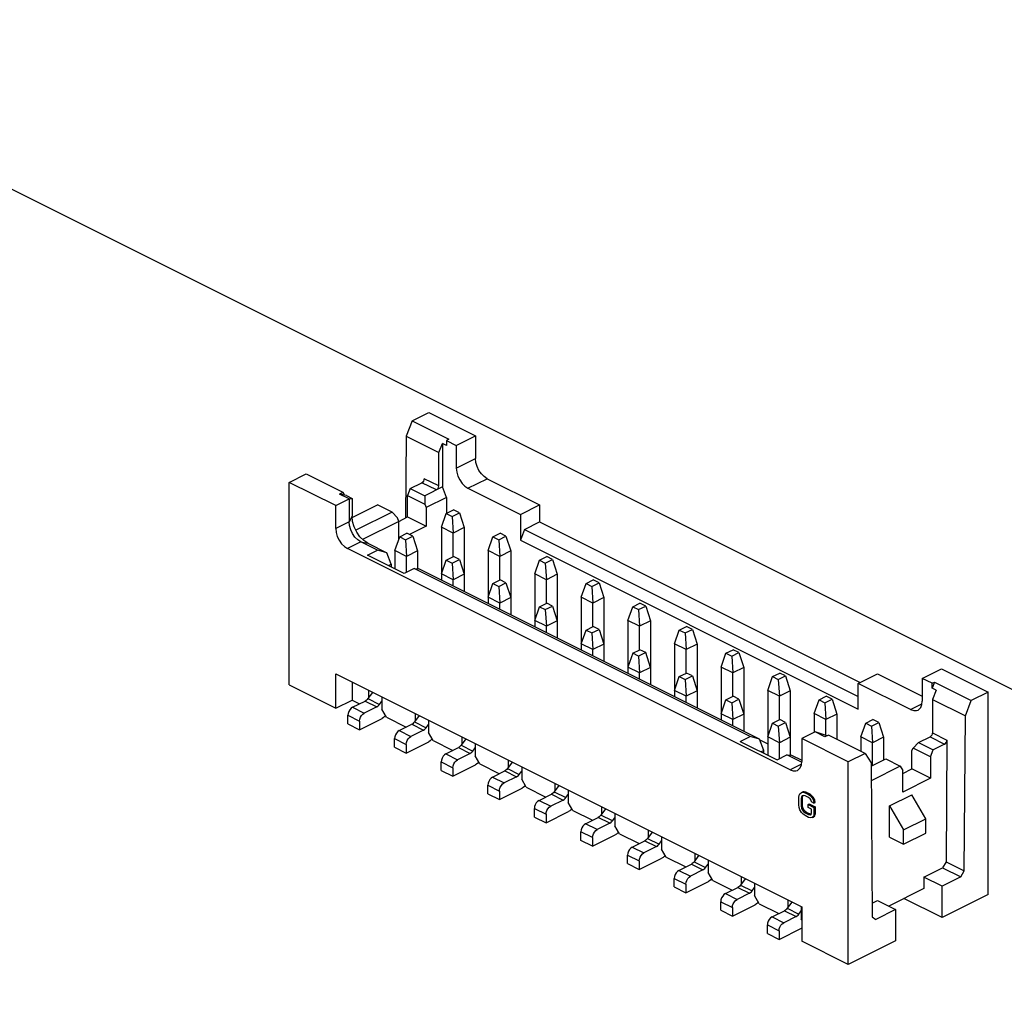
# Paper-space layout '005_EXP_CORICANT_PE_DRAWING_3_1' of a CAD drawing. Header units: millimetres. Extents: x 6 to 413, y 7 to 290.
# Tile 255 of 256: x 257.15 to 262.53, y 166.3 to 171.64. Entities that reach past the tile are written whole.
import ezdxf

# ---------------------------------------------------------------- set-up
doc = ezdxf.new("R2010")
doc.units = ezdxf.units.MM
doc.header["$LTSCALE"] = 23.1
doc.layers.add('118200000988A_DW92_WLUM20_BL326', color=7, linetype='CONTINUOUS')
doc.layers.add('MAIN_PCB_BL273', color=7, linetype='CONTINUOUS')

# ---------------------------------------------------------------- blocks, each defined once
blk = doc.blocks.new('MAIN_PCB_BL273', base_point=(232.149, 166.177))
at = {"layer": 'MAIN_PCB_BL273', "color": 7, "linetype": 'Continuous'}
blk.add_line((265.9384, 166.2984), (248.4751, 175.0295), dxfattribs=at)
blk = doc.blocks.new('118200000988A_DW92_WLUM20_BL326', base_point=(260.5353, 167.9856))
at = {"layer": '118200000988A_DW92_WLUM20_BL326', "color": 7, "linetype": 'Continuous'}
for p, q in [((259.2975, 169.4474), (259.3898, 169.4936)), ((259.3898, 169.4936), (259.6443, 169.3663)), ((259.2975, 169.4474), (259.2657, 169.364)), ((259.2975, 169.4474), (259.4986, 169.3469)), ((259.2657, 169.364), (259.2625, 168.9176)), ((259.2657, 169.364), (259.4447, 169.2745)), ((259.4986, 169.3469), (259.4859, 169.3405)), ((259.4859, 169.3405), (259.5393, 169.3138)), ((259.4859, 169.3405), (259.4859, 169.3135)), ((259.5393, 169.3138), (259.6443, 169.3663)), ((259.6443, 169.3663), (259.6443, 169.2416)), ((259.4447, 169.2745), (259.4638, 169.3245)), ((259.4859, 169.3135), (259.4638, 169.3245)), ((259.4638, 169.3245), (259.4638, 169.0865)), ((259.5393, 169.3138), (259.5393, 169.1891)), ((259.4434, 169.0918), (259.4447, 169.2745)), ((259.5393, 169.1891), (259.6443, 169.2416)), ((258.6261, 169.1117), (258.7184, 169.1579)), ((258.7184, 169.1579), (258.9195, 169.0573)), ((259.4434, 169.0918), (259.3636, 169.1317)), ((259.603, 169.0793), (259.708, 169.1318)), ((259.708, 169.1318), (259.9943, 168.9886)), ((258.8807, 168.9844), (258.6261, 169.1117)), ((258.6261, 168.0049), (258.6261, 169.1117)), ((259.288, 169.0784), (259.2733, 169.0399)), ((259.288, 169.0784), (259.3509, 169.1099)), ((259.288, 169.0784), (259.3678, 169.0385)), ((259.4307, 169.07), (259.3509, 169.1099)), ((259.4638, 169.0865), (259.3678, 169.0385)), ((259.4859, 169.0288), (259.4638, 169.0865)), ((259.603, 169.0793), (259.8893, 168.9361)), ((258.8807, 168.9844), (258.9539, 169.021)), ((258.9004, 169.0478), (258.9195, 169.0573)), ((258.9386, 169.0399), (258.9004, 169.0478)), ((258.9539, 169.021), (258.9004, 169.0478)), ((258.9195, 169.0573), (258.929, 169.0418)), ((258.9386, 169.0399), (258.97, 169.0242)), ((258.9539, 169.021), (258.97, 169.0242)), ((258.9539, 169.021), (258.9539, 168.8963)), ((258.97, 169.0242), (258.97, 168.9264)), ((259.2733, 169.0399), (259.3678, 168.9926)), ((259.2733, 168.923), (259.2733, 169.0399)), ((259.3678, 169.0385), (259.3678, 168.9926)), ((259.4859, 169.0288), (259.3751, 168.9734)), ((259.4859, 169.0288), (259.4859, 168.9419)), ((258.8807, 168.8597), (258.8807, 168.9844)), ((258.9707, 168.9197), (259.1084, 168.9886)), ((259.1882, 168.9487), (259.1084, 168.9886)), ((259.3678, 168.9926), (259.3751, 168.9734)), ((259.3751, 168.9734), (259.3751, 168.8721)), ((259.4846, 168.9412), (259.5241, 168.961)), ((259.5559, 168.9451), (259.5241, 168.961)), ((259.8893, 168.9361), (259.9943, 168.9886)), ((259.9943, 168.9886), (259.9943, 168.8951)), ((258.97, 168.9264), (258.9539, 168.8963)), ((258.9729, 168.8977), (258.97, 168.9264)), ((259.1882, 168.9487), (258.9903, 168.8498)), ((259.2176, 168.9175), (259.1882, 168.9487)), ((259.2249, 168.8983), (259.2176, 168.9175)), ((259.2247, 168.8987), (259.2733, 168.923)), ((259.2733, 168.923), (259.3751, 168.8721)), ((259.4585, 168.8662), (259.4846, 168.9412)), ((259.4846, 168.9412), (259.5164, 168.9253)), ((259.5164, 168.9253), (259.5559, 168.9451)), ((259.5164, 168.9253), (259.5221, 168.8343)), ((259.5559, 168.9451), (259.582, 168.8642)), ((259.8893, 168.9361), (259.8893, 168.7958)), ((258.9539, 168.8963), (258.8807, 168.8597)), ((259.2249, 168.8983), (259.0274, 168.7995)), ((259.2249, 168.7993), (259.2249, 168.8983)), ((259.3751, 168.8721), (259.2839, 168.8265)), ((259.5221, 168.8343), (259.4585, 168.8662)), ((259.4585, 168.8662), (259.4585, 168.5773)), ((259.582, 168.8642), (259.5221, 168.8343)), ((259.582, 168.8642), (259.5819, 168.6097)), ((259.9114, 168.8536), (259.8893, 168.7958)), ((259.9114, 168.8536), (259.9943, 168.8951)), ((259.9114, 168.8536), (261.735, 167.9419)), ((259.9943, 168.8951), (261.7464, 168.0191)), ((259.204, 168.7389), (259.23, 168.8139)), ((259.23, 168.8139), (259.2695, 168.8337)), ((259.23, 168.8139), (259.2619, 168.798)), ((259.2619, 168.798), (259.3013, 168.8178)), ((259.2619, 168.798), (259.2676, 168.707)), ((259.3013, 168.8178), (259.2695, 168.8337)), ((259.3013, 168.8178), (259.3274, 168.737)), ((259.5222, 168.7055), (259.5221, 168.8343)), ((259.7131, 168.7389), (259.7392, 168.814)), ((259.7392, 168.814), (259.7786, 168.8337)), ((259.7392, 168.814), (259.771, 168.798)), ((259.771, 168.798), (259.8104, 168.8178)), ((259.771, 168.798), (259.7767, 168.7071)), ((259.8104, 168.8178), (259.7786, 168.8337)), ((259.8104, 168.8178), (259.8365, 168.737)), ((259.8893, 168.7958), (261.735, 167.8731)), ((259.0175, 168.7866), (258.9443, 168.75)), ((261.3627, 167.5409), (258.9443, 168.75)), ((259.0175, 168.7866), (259.0557, 168.7787)), ((259.108, 168.7413), (259.0175, 168.7866)), ((259.0539, 168.7143), (259.108, 168.7413)), ((259.0557, 168.7787), (259.1589, 168.727)), ((259.1589, 168.727), (259.108, 168.7413)), ((259.2547, 168.6139), (259.0539, 168.7143)), ((259.183, 168.6641), (259.1589, 168.727)), ((259.2676, 168.707), (259.204, 168.7389)), ((259.204, 168.7389), (259.204, 168.6392)), ((259.3274, 168.737), (259.2676, 168.707)), ((259.2676, 168.6203), (259.2676, 168.707)), ((259.3274, 168.737), (259.3274, 168.6398)), ((259.4585, 168.6116), (259.4846, 168.6867)), ((259.4846, 168.6867), (259.5241, 168.7064)), ((259.4846, 168.6867), (259.5164, 168.6708)), ((259.5164, 168.6708), (259.5559, 168.6905)), ((259.5559, 168.6905), (259.5241, 168.7064)), ((259.5559, 168.6905), (259.582, 168.6097)), ((259.7767, 168.7071), (259.7131, 168.7389)), ((259.7131, 168.7389), (259.7131, 168.45)), ((259.8365, 168.737), (259.7767, 168.7071)), ((259.7767, 168.5782), (259.7767, 168.7071)), ((259.8365, 168.737), (259.8365, 168.4824)), ((259.9676, 168.6116), (259.9937, 168.6867)), ((259.9937, 168.6867), (260.0332, 168.7064)), ((259.9937, 168.6867), (260.0256, 168.6708)), ((260.0256, 168.6708), (260.065, 168.6905)), ((260.065, 168.6905), (260.0332, 168.7064)), ((260.065, 168.6905), (260.0911, 168.6097)), ((259.1686, 168.6569), (259.183, 168.6641)), ((259.183, 168.6641), (259.183, 168.6498)), ((259.3088, 168.6409), (259.2547, 168.6139)), ((259.3088, 168.6409), (259.3343, 168.6394)), ((261.1446, 167.7231), (259.3088, 168.6409)), ((261.1955, 167.7088), (259.3343, 168.6394)), ((259.5164, 168.6708), (259.5222, 168.5798)), ((260.0256, 168.6708), (260.0313, 168.5798)), ((259.5222, 168.5798), (259.4585, 168.6116)), ((259.582, 168.6097), (259.5222, 168.5798)), ((259.5222, 168.5454), (259.5222, 168.5798)), ((259.582, 168.6097), (259.582, 168.5155)), ((259.7392, 168.5594), (259.7786, 168.5791)), ((259.8105, 168.5632), (259.7786, 168.5791)), ((260.0313, 168.5798), (259.9676, 168.6116)), ((259.9676, 168.6116), (259.9677, 168.3227)), ((260.0911, 168.6097), (260.0313, 168.5798)), ((260.0313, 168.4509), (260.0313, 168.5798)), ((260.0911, 168.6097), (260.0911, 168.3551)), ((260.2483, 168.5594), (260.2878, 168.5791)), ((260.3196, 168.5632), (260.2878, 168.5791)), ((259.7131, 168.4843), (259.7392, 168.5594)), ((259.7392, 168.5594), (259.771, 168.5435)), ((259.771, 168.5435), (259.8105, 168.5632)), ((259.771, 168.5435), (259.7767, 168.4525)), ((259.8105, 168.5632), (259.8365, 168.4824)), ((260.2222, 168.4843), (260.2483, 168.5594)), ((260.2483, 168.5594), (260.2801, 168.5435)), ((260.2801, 168.5435), (260.3196, 168.5632)), ((260.2801, 168.5435), (260.2858, 168.4525)), ((260.3196, 168.5632), (260.3457, 168.4824)), ((259.7767, 168.4525), (259.7131, 168.4843)), ((259.8365, 168.4824), (259.7767, 168.4525)), ((259.8365, 168.4824), (259.8365, 168.3883)), ((260.2858, 168.4525), (260.2222, 168.4843)), ((260.2222, 168.4843), (260.2222, 168.1954)), ((260.3457, 168.4824), (260.2858, 168.4525)), ((260.3457, 168.4824), (260.3456, 168.2279)), ((259.7767, 168.4182), (259.7767, 168.4525)), ((259.9677, 168.357), (259.9937, 168.4321)), ((259.9937, 168.4321), (260.0332, 168.4519)), ((259.9937, 168.4321), (260.0256, 168.4162)), ((260.0256, 168.4162), (260.065, 168.4359)), ((260.065, 168.4359), (260.0332, 168.4519)), ((260.065, 168.4359), (260.0911, 168.3551)), ((260.2858, 168.3236), (260.2858, 168.4525)), ((260.4768, 168.3571), (260.5029, 168.4321)), ((260.5029, 168.4321), (260.5423, 168.4519)), ((260.5029, 168.4321), (260.5347, 168.4162)), ((260.5347, 168.4162), (260.5741, 168.436)), ((260.5741, 168.436), (260.5423, 168.4519)), ((260.5741, 168.436), (260.6002, 168.3551)), ((260.0256, 168.4162), (260.0313, 168.3252)), ((260.5347, 168.4162), (260.5404, 168.3252)), ((260.0313, 168.3252), (259.9677, 168.357)), ((260.0911, 168.3551), (260.0313, 168.3252)), ((260.0313, 168.2909), (260.0313, 168.3252)), ((260.0911, 168.3551), (260.0911, 168.261)), ((260.2483, 168.3048), (260.2878, 168.3246)), ((260.3196, 168.3087), (260.2878, 168.3246)), ((260.5404, 168.3252), (260.4768, 168.3571)), ((260.4768, 168.3571), (260.4768, 168.0682)), ((260.6002, 168.3551), (260.5404, 168.3252)), ((260.5404, 168.1963), (260.5404, 168.3252)), ((260.6002, 168.3551), (260.6002, 168.1006)), ((260.7574, 168.3049), (260.7969, 168.3246)), ((260.8287, 168.3087), (260.7969, 168.3246)), ((260.2222, 168.2298), (260.2483, 168.3048)), ((260.2483, 168.3048), (260.2801, 168.2889)), ((260.2801, 168.2889), (260.3196, 168.3087)), ((260.2801, 168.2889), (260.2859, 168.1979)), ((260.3196, 168.3087), (260.3457, 168.2279)), ((260.7313, 168.2298), (260.7574, 168.3049)), ((260.7574, 168.3049), (260.7893, 168.2889)), ((260.7893, 168.2889), (260.8287, 168.3087)), ((260.7893, 168.2889), (260.795, 168.198)), ((260.8287, 168.3087), (260.8548, 168.2279)), ((260.2859, 168.1979), (260.2222, 168.2298)), ((260.3457, 168.2279), (260.2859, 168.1979)), ((260.3457, 168.2279), (260.3457, 168.1337)), ((260.795, 168.198), (260.7313, 168.2298)), ((260.7313, 168.2298), (260.7314, 167.9409)), ((260.8548, 168.2279), (260.795, 168.198)), ((260.8548, 168.2279), (260.8548, 167.9733)), ((260.2859, 168.1636), (260.2859, 168.1979)), ((260.5029, 168.1776), (260.4768, 168.1025)), ((260.5029, 168.1776), (260.5423, 168.1973)), ((260.5347, 168.1617), (260.5029, 168.1776)), ((260.5742, 168.1814), (260.5347, 168.1617)), ((260.5347, 168.1617), (260.5404, 168.0707)), ((260.5742, 168.1814), (260.5423, 168.1973)), ((260.6003, 168.1006), (260.5742, 168.1814)), ((260.795, 168.0691), (260.795, 168.198)), ((260.9859, 168.1025), (261.012, 168.1776)), ((261.012, 168.1776), (261.0515, 168.1973)), ((261.012, 168.1776), (261.0438, 168.1617)), ((261.0438, 168.1617), (261.0833, 168.1814)), ((261.0438, 168.1617), (261.0495, 168.0707)), ((261.0833, 168.1814), (261.0515, 168.1973)), ((261.0833, 168.1814), (261.1094, 168.1006)), ((260.5404, 168.0707), (260.4768, 168.1025)), ((260.6003, 168.1006), (260.5404, 168.0707)), ((260.6003, 168.1006), (260.6002, 168.0064)), ((261.0495, 168.0707), (260.9859, 168.1025)), ((260.9859, 168.1025), (260.9859, 167.8136)), ((261.1094, 168.1006), (261.0495, 168.0707)), ((261.1094, 168.1006), (261.1093, 167.846)), ((258.8807, 168.0647), (261.4263, 166.792)), ((258.8807, 167.8777), (258.8807, 168.0647)), ((260.5404, 168.0363), (260.5404, 168.0707)), ((260.7314, 167.9752), (260.7574, 168.0503)), ((260.7574, 168.0503), (260.7969, 168.07)), ((260.7574, 168.0503), (260.7893, 168.0344)), ((260.7893, 168.0344), (260.8287, 168.0541)), ((260.8287, 168.0541), (260.7969, 168.07)), ((260.8287, 168.0541), (260.8548, 167.9733)), ((261.0496, 167.9418), (261.0495, 168.0707)), ((261.2405, 167.9752), (261.2666, 168.0503)), ((261.2666, 168.0503), (261.306, 168.07)), ((261.2666, 168.0503), (261.2984, 168.0344)), ((261.2984, 168.0344), (261.3378, 168.0541)), ((261.3378, 168.0541), (261.306, 168.07)), ((261.3378, 168.0541), (261.3639, 167.9733)), ((261.735, 168.0134), (261.84, 168.0659)), ((261.84, 168.0659), (262.085, 167.9434)), ((262.085, 168.041), (262.19, 168.0935)), ((262.1384, 168.0143), (262.085, 168.041)), ((262.085, 168.041), (262.085, 167.9163)), ((262.19, 168.0935), (262.4446, 167.9663)), ((258.6261, 168.0049), (258.8807, 167.8777)), ((258.9698, 168.0202), (258.9698, 167.9222)), ((260.7893, 168.0344), (260.795, 167.9434)), ((261.2984, 168.0344), (261.3041, 167.9434)), ((262.0213, 167.8702), (261.735, 168.0134)), ((261.735, 167.8731), (261.735, 168.0134)), ((262.1384, 168.0143), (262.1512, 168.0207)), ((262.1512, 168.0207), (262.1384, 167.9873)), ((262.1384, 167.9873), (262.1384, 168.0143)), ((262.1605, 167.9763), (262.1384, 167.9873)), ((262.1512, 168.0207), (262.3523, 167.9201)), ((259.0813, 167.9644), (259.0559, 167.93)), ((259.0614, 167.9375), (259.0614, 167.9744)), ((259.1327, 167.9387), (259.1327, 167.8719)), ((260.795, 167.9434), (260.7314, 167.9752)), ((260.8548, 167.9733), (260.795, 167.9434)), ((260.795, 167.9091), (260.795, 167.9434)), ((260.8548, 167.9733), (260.8548, 167.8792)), ((261.012, 167.923), (261.0515, 167.9428)), ((261.0833, 167.9268), (261.0515, 167.9428)), ((261.3041, 167.9434), (261.2405, 167.9752)), ((261.2405, 167.9752), (261.2405, 167.621)), ((261.3639, 167.9733), (261.3041, 167.9434)), ((261.3041, 167.8145), (261.3041, 167.9434)), ((261.3639, 167.9733), (261.3639, 167.7188)), ((261.5211, 167.923), (261.5606, 167.9428)), ((261.5924, 167.9269), (261.5606, 167.9428)), ((262.1605, 167.9763), (262.1414, 167.9262)), ((262.4446, 167.9663), (262.3523, 167.9201)), ((262.4446, 166.8595), (262.4446, 167.9663)), ((258.8807, 167.8777), (258.9698, 167.9222)), ((258.9698, 167.9222), (259.0107, 167.9018)), ((258.9729, 167.8829), (259.0413, 167.9171)), ((258.9729, 167.8829), (259.0366, 167.8511)), ((259.1049, 167.8853), (259.0366, 167.8511)), ((259.0413, 167.9171), (259.1049, 167.8853)), ((259.0559, 167.93), (259.1195, 167.8982)), ((259.1195, 167.8982), (259.1327, 167.9161)), ((260.9859, 167.8479), (261.012, 167.923)), ((261.012, 167.923), (261.0438, 167.9071)), ((261.0438, 167.9071), (261.0833, 167.9268)), ((261.0438, 167.9071), (261.0496, 167.8161)), ((261.0833, 167.9268), (261.1094, 167.846)), ((261.495, 167.848), (261.5211, 167.923)), ((261.5211, 167.923), (261.553, 167.9071)), ((261.553, 167.9071), (261.5924, 167.9269)), ((261.553, 167.9071), (261.5587, 167.8161)), ((261.5924, 167.9269), (261.6185, 167.846)), ((262.0213, 167.8702), (262.0833, 167.9012)), ((262.1414, 167.9262), (262.1401, 167.7435)), ((262.1414, 167.9262), (262.3205, 167.8367)), ((262.3205, 167.8367), (262.3523, 167.9201)), ((258.9475, 167.839), (259.0111, 167.8072)), ((258.9475, 167.7922), (258.9475, 167.839)), ((259.1581, 167.828), (259.1327, 167.8719)), ((259.1581, 167.828), (259.2652, 167.7745)), ((259.3358, 167.8372), (259.3105, 167.8027)), ((259.316, 167.8102), (259.316, 167.8471)), ((261.0496, 167.8161), (260.9859, 167.8479)), ((261.1094, 167.846), (261.0496, 167.8161)), ((261.1094, 167.846), (261.1094, 167.7519)), ((261.5587, 167.8161), (261.495, 167.848)), ((261.495, 167.848), (261.4951, 167.7461)), ((261.6185, 167.846), (261.5587, 167.8161)), ((261.6185, 167.846), (261.6185, 167.7079)), ((262.3144, 166.9893), (262.3205, 167.8367)), ((258.9475, 167.7922), (259.0111, 167.7604)), ((259.0111, 167.7604), (259.1347, 167.8222)), ((259.0111, 167.8072), (259.0111, 167.7604)), ((259.2275, 167.7556), (259.2959, 167.7898)), ((259.2959, 167.7898), (259.3595, 167.758)), ((259.3105, 167.8027), (259.3741, 167.7709)), ((259.3741, 167.7709), (259.3873, 167.7888)), ((259.3873, 167.8115), (259.3873, 167.7447)), ((261.0496, 167.7818), (261.0496, 167.8161)), ((261.2405, 167.7207), (261.2666, 167.7957)), ((261.2666, 167.7957), (261.306, 167.8155)), ((261.2666, 167.7957), (261.2984, 167.7798)), ((261.2984, 167.7798), (261.3379, 167.7996)), ((261.2984, 167.7798), (261.3041, 167.6889)), ((261.3379, 167.7996), (261.306, 167.8155)), ((261.3379, 167.7996), (261.364, 167.7188)), ((261.5587, 167.7294), (261.5587, 167.8161)), ((261.7496, 167.7207), (261.7757, 167.7958)), ((261.7757, 167.7958), (261.8152, 167.8155)), ((261.7757, 167.7958), (261.8075, 167.7798)), ((261.8075, 167.7798), (261.847, 167.7996)), ((261.8075, 167.7798), (261.8133, 167.6889)), ((261.847, 167.7996), (261.8152, 167.8155)), ((261.847, 167.7996), (261.8731, 167.7188)), ((259.2275, 167.7556), (259.2912, 167.7238)), ((259.3595, 167.758), (259.2912, 167.7238)), ((259.4127, 167.7008), (259.3873, 167.7447)), ((259.5705, 167.683), (259.5705, 167.7198)), ((261.0905, 167.6961), (261.1446, 167.7231)), ((261.1955, 167.7088), (261.1446, 167.7231)), ((261.3041, 167.6889), (261.2405, 167.7207)), ((261.364, 167.7188), (261.3041, 167.6889)), ((261.364, 167.7188), (261.3639, 167.6216)), ((261.4995, 167.7483), (261.4263, 167.7117)), ((261.5598, 167.7294), (261.4995, 167.7483)), ((261.553, 167.7216), (261.4995, 167.7483)), ((261.5721, 167.7311), (261.553, 167.7216)), ((261.5642, 167.7272), (261.5598, 167.7294)), ((261.7732, 167.6306), (261.5721, 167.7311)), ((261.8133, 167.6889), (261.7496, 167.7207)), ((261.7496, 167.7207), (261.7496, 167.6423)), ((261.8731, 167.7188), (261.8133, 167.6889)), ((261.8731, 167.7188), (261.873, 167.5946)), ((262.0645, 167.6903), (262.1274, 167.7217)), ((262.1274, 167.7217), (262.2072, 167.6818)), ((262.1401, 167.7435), (262.2199, 167.7037)), ((259.2021, 167.7117), (259.2657, 167.6799)), ((259.2021, 167.665), (259.2021, 167.7117)), ((259.2021, 167.665), (259.2657, 167.6331)), ((259.2657, 167.6331), (259.3893, 167.695)), ((259.2657, 167.6799), (259.2657, 167.6331)), ((259.4127, 167.7008), (259.5198, 167.6472)), ((259.5904, 167.7099), (259.565, 167.6755)), ((259.565, 167.6755), (259.6287, 167.6436)), ((259.6418, 167.6842), (259.6418, 167.6174)), ((261.0905, 167.6961), (261.2913, 167.5957)), ((261.2195, 167.6459), (261.1955, 167.7088)), ((261.1967, 167.7058), (261.2405, 167.6838)), ((261.3041, 167.6021), (261.3041, 167.6889)), ((261.6809, 167.5844), (261.4263, 167.7117)), ((261.4263, 167.7117), (261.4263, 167.587)), ((261.8133, 167.5647), (261.8133, 167.6889)), ((262.0351, 167.6591), (262.0645, 167.6903)), ((262.0645, 167.6903), (262.1442, 167.6504)), ((262.2072, 167.6818), (262.1442, 167.6504)), ((262.2199, 167.7037), (262.2152, 167.0389)), ((259.4821, 167.6284), (259.5504, 167.6625)), ((259.4821, 167.6284), (259.5457, 167.5965)), ((259.6141, 167.6307), (259.5457, 167.5965)), ((259.5504, 167.6625), (259.6141, 167.6307)), ((259.6287, 167.6436), (259.6418, 167.6615)), ((259.6673, 167.5735), (259.6418, 167.6174)), ((261.2195, 167.6459), (261.2052, 167.6387)), ((261.2195, 167.6316), (261.2195, 167.6459)), ((261.2913, 167.5957), (261.3453, 167.6227)), ((261.3453, 167.6227), (261.3708, 167.6212)), ((261.4258, 167.5825), (261.3453, 167.6227)), ((261.3639, 167.6221), (261.3651, 167.6215)), ((261.3708, 167.6212), (261.4263, 167.5934)), ((261.7732, 167.6306), (261.6809, 167.5844)), ((261.7732, 167.6306), (261.805, 167.579)), ((262.0277, 167.6472), (262.0351, 167.6591)), ((262.0277, 167.5459), (262.0277, 167.6472)), ((262.1295, 167.6119), (262.0351, 167.6591)), ((262.1295, 167.6119), (262.1442, 167.6504)), ((262.1295, 167.6119), (262.1295, 167.4949)), ((259.4566, 167.5845), (259.5203, 167.5526)), ((259.4566, 167.5377), (259.4566, 167.5845)), ((259.5203, 167.5059), (259.6439, 167.5677)), ((259.6673, 167.5735), (259.7744, 167.5199)), ((259.845, 167.5826), (259.8196, 167.5482)), ((259.8251, 167.5557), (259.8251, 167.5925)), ((259.8964, 167.5569), (259.8964, 167.4901)), ((261.4246, 167.5718), (261.3627, 167.5409)), ((261.6809, 166.4776), (261.6809, 167.5844)), ((261.805, 167.579), (261.811, 166.7376)), ((261.8051, 167.5606), (261.8849, 167.6005)), ((261.9647, 167.5606), (261.8057, 167.4811)), ((261.8849, 167.6005), (261.9647, 167.5606)), ((261.9647, 167.5606), (261.9794, 167.5368)), ((259.4566, 167.5377), (259.5203, 167.5059)), ((259.5203, 167.5526), (259.5203, 167.5059)), ((259.7367, 167.5011), (259.805, 167.5353)), ((259.8686, 167.5034), (259.8003, 167.4693)), ((259.805, 167.5353), (259.8686, 167.5034)), ((259.8196, 167.5482), (259.8832, 167.5164)), ((259.8832, 167.5164), (259.8964, 167.5342)), ((261.9794, 167.5217), (262.0277, 167.5459)), ((261.9794, 167.4198), (261.9794, 167.5368)), ((262.1295, 167.4949), (262.0277, 167.5459)), ((259.7112, 167.4572), (259.7748, 167.4254)), ((259.7112, 167.4104), (259.7112, 167.4572)), ((259.7367, 167.5011), (259.8003, 167.4693)), ((259.9218, 167.4462), (259.8964, 167.4901)), ((260.0995, 167.4553), (260.0742, 167.4209)), ((260.0797, 167.4284), (260.0797, 167.4653)), ((262.1295, 167.4949), (261.9794, 167.4198)), ((259.7112, 167.4104), (259.7748, 167.3786)), ((259.7748, 167.3786), (259.8984, 167.4404)), ((259.7748, 167.4254), (259.7748, 167.3786)), ((259.9218, 167.4462), (260.0289, 167.3927)), ((259.9912, 167.3738), (260.0596, 167.408)), ((260.0596, 167.408), (260.1232, 167.3762)), ((260.0742, 167.4209), (260.1378, 167.3891)), ((260.1378, 167.3891), (260.151, 167.407)), ((260.151, 167.4296), (260.151, 167.3628)), ((261.4104, 167.3902), (261.4126, 167.4024)), ((261.4126, 167.4024), (261.4168, 167.4109)), ((261.4168, 167.4109), (261.4253, 167.4173)), ((261.4253, 167.4173), (261.4316, 167.4205)), ((261.4253, 167.4173), (261.4338, 167.4184)), ((261.4295, 167.3993), (261.4253, 167.3934)), ((261.4253, 167.3934), (261.4316, 167.3966)), ((261.4359, 167.4014), (261.4295, 167.3993)), ((261.4295, 167.3871), (261.4316, 167.3966)), ((261.4401, 167.4216), (261.4316, 167.4205)), ((261.4316, 167.3966), (261.4349, 167.4011)), ((261.4338, 167.4184), (261.4401, 167.4216)), ((261.4338, 167.4184), (261.4444, 167.4157)), ((261.4444, 167.3998), (261.4359, 167.4014)), ((261.4507, 167.4189), (261.4401, 167.4216)), ((261.4444, 167.4157), (261.4507, 167.4189)), ((261.4444, 167.4157), (261.4635, 167.4062)), ((261.4635, 167.3903), (261.4444, 167.3998)), ((261.4507, 167.4189), (261.4698, 167.4094)), ((261.4635, 167.4062), (261.4698, 167.4094)), ((261.4635, 167.4062), (261.4741, 167.3982)), ((261.4804, 167.4014), (261.4698, 167.4094)), ((261.4741, 167.3982), (261.4804, 167.4014)), ((261.4741, 167.3982), (261.4826, 167.3887)), ((261.4889, 167.3919), (261.4804, 167.4014)), ((261.9062, 167.3443), (262.0271, 167.4047)), ((262.1035, 167.273), (262.0271, 167.4047)), ((259.9912, 167.3738), (260.0549, 167.342)), ((260.1232, 167.3762), (260.0549, 167.342)), ((260.1764, 167.3189), (260.151, 167.3628)), ((261.4104, 167.3504), (261.4104, 167.3902)), ((261.4126, 167.3361), (261.4104, 167.3504)), ((261.4253, 167.3934), (261.4232, 167.3839)), ((261.4232, 167.3839), (261.4295, 167.3871)), ((261.4232, 167.3839), (261.4232, 167.3441)), ((261.4232, 167.3441), (261.4295, 167.3473)), ((261.4232, 167.3441), (261.4253, 167.3324)), ((261.4295, 167.3871), (261.4295, 167.3473)), ((261.4316, 167.3356), (261.4295, 167.3473)), ((261.4613, 167.3515), (261.4677, 167.3547)), ((261.4613, 167.3515), (261.4932, 167.3356)), ((261.4613, 167.3356), (261.4613, 167.3515)), ((261.472, 167.3834), (261.4635, 167.3903)), ((261.4677, 167.3547), (261.4995, 167.3388)), ((261.4783, 167.3749), (261.472, 167.3834)), ((261.4804, 167.3659), (261.4783, 167.3749)), ((261.4932, 167.3595), (261.4804, 167.3659)), ((261.4826, 167.3887), (261.4889, 167.3919)), ((261.4826, 167.3887), (261.491, 167.3738)), ((261.4974, 167.377), (261.4889, 167.3919)), ((261.491, 167.3738), (261.4974, 167.377)), ((261.491, 167.3738), (261.4932, 167.3595)), ((261.4932, 167.3595), (261.4995, 167.3627)), ((261.4995, 167.3627), (261.4974, 167.377)), ((261.9062, 167.3443), (261.9825, 167.2126)), ((261.9062, 167.1728), (261.9062, 167.3443)), ((259.9658, 167.3299), (260.0294, 167.2981)), ((259.9658, 167.2831), (259.9658, 167.3299)), ((260.0294, 167.2513), (260.153, 167.3131)), ((260.0294, 167.2981), (260.0294, 167.2513)), ((260.1764, 167.3189), (260.2835, 167.2654)), ((260.3541, 167.3281), (260.3287, 167.2936)), ((260.3924, 167.2618), (260.3287, 167.2936)), ((260.3342, 167.3011), (260.3342, 167.338)), ((260.4055, 167.3024), (260.4055, 167.2356)), ((261.4168, 167.3234), (261.4126, 167.3361)), ((261.4253, 167.3085), (261.4168, 167.3234)), ((261.4253, 167.3324), (261.4316, 167.3356)), ((261.4253, 167.3324), (261.4295, 167.3223)), ((261.4338, 167.299), (261.4253, 167.3085)), ((261.4295, 167.3223), (261.4359, 167.3255)), ((261.4295, 167.3223), (261.4359, 167.3138)), ((261.4359, 167.3255), (261.4316, 167.3356)), ((261.4444, 167.291), (261.4338, 167.299)), ((261.4423, 167.317), (261.4359, 167.3255)), ((261.4359, 167.3138), (261.4423, 167.317)), ((261.4359, 167.3138), (261.4444, 167.3069)), ((261.4507, 167.3101), (261.4423, 167.317)), ((261.4444, 167.3069), (261.4507, 167.3101)), ((261.4444, 167.3069), (261.4635, 167.2974)), ((261.4635, 167.2815), (261.4444, 167.291)), ((261.4507, 167.3101), (261.4698, 167.3006)), ((261.4804, 167.3261), (261.4613, 167.3356)), ((261.4635, 167.2974), (261.4698, 167.3006)), ((261.4635, 167.2974), (261.472, 167.2958)), ((261.4783, 167.299), (261.4698, 167.3006)), ((261.472, 167.2958), (261.4783, 167.299)), ((261.472, 167.2958), (261.4783, 167.2979)), ((261.4783, 167.2979), (261.4804, 167.3048)), ((261.4804, 167.3048), (261.4804, 167.3261)), ((261.4889, 167.2831), (261.4974, 167.2894)), ((261.4932, 167.2958), (261.491, 167.2863)), ((261.491, 167.2863), (261.4974, 167.2894)), ((261.4995, 167.3388), (261.4932, 167.3356)), ((261.4932, 167.3356), (261.4932, 167.2958)), ((261.4932, 167.2958), (261.4995, 167.299)), ((261.4974, 167.2894), (261.4995, 167.299)), ((261.4995, 167.3388), (261.4995, 167.299)), ((259.9658, 167.2831), (260.0294, 167.2513)), ((260.2458, 167.2465), (260.3141, 167.2807)), ((260.3094, 167.2147), (260.2458, 167.2465)), ((260.3778, 167.2489), (260.3094, 167.2147)), ((260.3778, 167.2489), (260.3141, 167.2807)), ((260.3924, 167.2618), (260.4055, 167.2797)), ((260.431, 167.1917), (260.4055, 167.2356)), ((261.4741, 167.2788), (261.4635, 167.2815)), ((261.4826, 167.2799), (261.4741, 167.2788)), ((261.491, 167.2863), (261.4826, 167.2799)), ((261.4826, 167.2799), (261.4889, 167.2831)), ((261.9825, 167.2126), (262.1035, 167.273)), ((262.1035, 167.1951), (262.1035, 167.273)), ((260.284, 167.1708), (260.2203, 167.2026)), ((260.2203, 167.1559), (260.2203, 167.2026)), ((260.284, 167.124), (260.4076, 167.1859)), ((260.431, 167.1917), (260.5381, 167.1381)), ((260.6087, 167.2008), (260.5833, 167.1664)), ((260.5888, 167.1739), (260.5888, 167.2107)), ((261.9825, 167.1346), (261.9825, 167.2126)), ((261.9825, 167.1346), (262.1035, 167.1951)), ((260.284, 167.124), (260.2203, 167.1559)), ((260.284, 167.1708), (260.284, 167.124)), ((260.5004, 167.1193), (260.5687, 167.1534)), ((260.5687, 167.1534), (260.6323, 167.1216)), ((260.5833, 167.1664), (260.6469, 167.1345)), ((260.6469, 167.1345), (260.6601, 167.1524)), ((260.6601, 167.1751), (260.6601, 167.1083)), ((261.9062, 167.1728), (261.9825, 167.1346)), ((260.4749, 167.0754), (260.5385, 167.0435)), ((260.4749, 167.0286), (260.4749, 167.0754)), ((260.5004, 167.1193), (260.564, 167.0874)), ((260.6323, 167.1216), (260.564, 167.0874)), ((260.6855, 167.0644), (260.6601, 167.1083)), ((260.8632, 167.0735), (260.8379, 167.0391)), ((260.8434, 167.0466), (260.8434, 167.0834)), ((260.4749, 167.0286), (260.5385, 166.9968)), ((260.5385, 166.9968), (260.6621, 167.0586)), ((260.5385, 167.0435), (260.5385, 166.9968)), ((260.6855, 167.0644), (260.7926, 167.0108)), ((260.7549, 166.992), (260.8233, 167.0262)), ((260.8233, 167.0262), (260.8869, 166.9943)), ((260.8379, 167.0391), (260.9015, 167.0073)), ((260.9015, 167.0073), (260.9147, 167.0251)), ((260.9147, 167.0478), (260.9147, 166.981)), ((262.2152, 167.0389), (262.1959, 167.0059)), ((262.2152, 167.0389), (262.3144, 166.9893)), ((260.7549, 166.992), (260.8186, 166.9602)), ((260.8869, 166.9943), (260.8186, 166.9602)), ((260.9401, 166.9371), (260.9147, 166.981)), ((262.0939, 166.9549), (262.1959, 167.0059)), ((262.1959, 167.0059), (262.2952, 166.9563)), ((262.2952, 166.9563), (262.3144, 166.9893)), ((260.7295, 166.9481), (260.7931, 166.9163)), ((260.7295, 166.9013), (260.7295, 166.9481)), ((260.7931, 166.8695), (260.9167, 166.9313)), ((260.7931, 166.9163), (260.7931, 166.8695)), ((260.9401, 166.9371), (261.0472, 166.8836)), ((261.1178, 166.9462), (261.0924, 166.9118)), ((261.0924, 166.9118), (261.1561, 166.88)), ((261.0979, 166.9193), (261.0979, 166.9562)), ((261.1692, 166.9205), (261.1692, 166.8537)), ((262.1932, 166.9053), (262.0939, 166.9549)), ((262.0939, 166.9549), (262.0939, 166.8926)), ((262.2952, 166.9563), (262.1932, 166.9053)), ((260.7295, 166.9013), (260.7931, 166.8695)), ((261.0095, 166.8647), (261.0778, 166.8989)), ((261.0095, 166.8647), (261.0731, 166.8329)), ((261.1415, 166.8671), (261.0731, 166.8329)), ((261.0778, 166.8989), (261.1415, 166.8671)), ((261.1561, 166.88), (261.1692, 166.8979)), ((262.0939, 166.8926), (261.9017, 166.7965)), ((262.1932, 166.7338), (262.1932, 166.9053)), ((262.4446, 166.8595), (262.1932, 166.7338)), ((260.984, 166.8208), (261.0477, 166.789)), ((260.984, 166.774), (260.984, 166.8208)), ((261.0477, 166.7422), (261.1713, 166.804)), ((261.1947, 166.8098), (261.1692, 166.8537)), ((261.1947, 166.8098), (261.3018, 166.7563)), ((261.3724, 166.819), (261.347, 166.7845)), ((261.3525, 166.792), (261.3525, 166.8289)), ((261.8105, 166.8132), (261.8394, 166.8276)), ((261.8394, 166.8276), (261.9386, 166.778)), ((262.1932, 166.7338), (261.9848, 166.838)), ((260.984, 166.774), (261.0477, 166.7422)), ((261.0477, 166.789), (261.0477, 166.7422)), ((261.2641, 166.7374), (261.3324, 166.7716)), ((261.3324, 166.7716), (261.396, 166.7398)), ((261.347, 166.7845), (261.4106, 166.7527)), ((261.4106, 166.7527), (261.4238, 166.7706)), ((261.4238, 166.7933), (261.4238, 166.7265)), ((261.4263, 166.792), (261.4263, 166.6049)), ((261.9386, 166.778), (261.8303, 166.7238)), ((261.9386, 166.778), (261.9386, 166.6065)), ((261.2641, 166.7374), (261.3277, 166.7056)), ((261.396, 166.7398), (261.3277, 166.7056)), ((261.4263, 166.7221), (261.4238, 166.7265)), ((261.811, 166.7376), (261.8303, 166.7238)), ((261.2386, 166.6935), (261.3022, 166.6617)), ((261.2386, 166.6468), (261.2386, 166.6935)), ((261.2386, 166.6468), (261.3022, 166.6149)), ((261.3022, 166.6149), (261.4259, 166.6768)), ((261.3022, 166.6617), (261.3022, 166.6149)), ((261.6809, 166.4776), (261.4263, 166.6049)), ((261.9386, 166.6065), (261.6809, 166.4776))]:
    blk.add_line(p, q, dxfattribs=at)
for points in [[(259.708, 169.1318), (259.6914, 169.1428), (259.6761, 169.1582), (259.663, 169.1772), (259.6529, 169.1983), (259.6465, 169.2203), (259.6443, 169.2416)], [(259.5393, 169.1891), (259.5415, 169.1678), (259.5479, 169.1458), (259.558, 169.1247), (259.5711, 169.1057), (259.5864, 169.0903), (259.603, 169.0793)], [(259.3636, 169.1317), (259.3626, 169.1252), (259.3599, 169.1189), (259.3558, 169.1135), (259.3509, 169.1099)], [(259.4307, 169.07), (259.4356, 169.0736), (259.4397, 169.079), (259.4424, 169.0853), (259.4434, 169.0918)], [(258.8807, 168.8597), (258.8828, 168.8384), (258.8892, 168.8165), (258.8993, 168.7953), (258.9125, 168.7764), (258.9278, 168.7609), (258.9443, 168.75)], [(259.0175, 168.7866), (259.001, 168.7975), (258.9857, 168.8129), (258.9725, 168.8319), (258.9624, 168.8531), (258.956, 168.8751), (258.9539, 168.8963)], [(259.0557, 168.7787), (259.0334, 168.7934), (259.0128, 168.8142), (258.9951, 168.8397), (258.9815, 168.8682), (258.9729, 168.8977)], [(258.9729, 167.8829), (258.9651, 167.8774), (258.958, 167.8695), (258.9524, 167.8598), (258.9487, 167.8493), (258.9475, 167.839)], [(259.0559, 167.93), (259.0514, 167.9247), (259.0464, 167.9203), (259.0413, 167.9171)], [(259.1049, 167.8853), (259.1101, 167.8885), (259.115, 167.8928), (259.1195, 167.8982)], [(262.0616, 167.8677), (262.0663, 167.8705), (262.0764, 167.8816), (262.0828, 167.8972), (262.085, 167.9163)], [(259.0111, 167.8072), (259.0124, 167.8175), (259.016, 167.828), (259.0216, 167.8376), (259.0287, 167.8456), (259.0366, 167.8511)], [(259.1525, 167.8378), (259.1473, 167.8317), (259.1412, 167.8262), (259.1347, 167.8222)], [(262.0213, 167.8702), (262.0379, 167.8646), (262.0532, 167.8648), (262.0616, 167.8677)], [(259.3105, 167.8027), (259.3059, 167.7974), (259.301, 167.793), (259.2959, 167.7898)], [(259.2275, 167.7556), (259.2196, 167.7501), (259.2125, 167.7422), (259.2069, 167.7325), (259.2033, 167.722), (259.2021, 167.7117)], [(259.2657, 167.6799), (259.267, 167.6902), (259.2706, 167.7007), (259.2762, 167.7104), (259.2833, 167.7183), (259.2912, 167.7238)], [(259.3595, 167.758), (259.3646, 167.7612), (259.3696, 167.7656), (259.3741, 167.7709)], [(262.1401, 167.7435), (262.1391, 167.7371), (262.1363, 167.7307), (262.1323, 167.7254), (262.1274, 167.7217)], [(259.407, 167.7105), (259.4019, 167.7044), (259.3957, 167.699), (259.3893, 167.695)], [(259.565, 167.6755), (259.5605, 167.6701), (259.5556, 167.6657), (259.5504, 167.6625)], [(262.2072, 167.6818), (262.212, 167.6855), (262.2161, 167.6908), (262.2189, 167.6972), (262.2199, 167.7037)], [(259.4821, 167.6284), (259.4742, 167.6229), (259.4671, 167.6149), (259.4615, 167.6052), (259.4579, 167.5947), (259.4566, 167.5845)], [(259.6141, 167.6307), (259.6192, 167.6339), (259.6241, 167.6383), (259.6287, 167.6436)], [(259.5203, 167.5526), (259.5215, 167.5629), (259.5251, 167.5734), (259.5308, 167.5831), (259.5378, 167.5911), (259.5457, 167.5965)], [(259.6616, 167.5832), (259.6565, 167.5772), (259.6503, 167.5717), (259.6439, 167.5677)], [(261.403, 167.5383), (261.4077, 167.5412), (261.4178, 167.5523), (261.4242, 167.5679), (261.4263, 167.587)], [(259.8196, 167.5482), (259.8151, 167.5428), (259.8101, 167.5385), (259.805, 167.5353)], [(259.8686, 167.5034), (259.8738, 167.5067), (259.8787, 167.511), (259.8832, 167.5164)], [(261.3627, 167.5409), (261.3792, 167.5353), (261.3946, 167.5354), (261.403, 167.5383)], [(259.7367, 167.5011), (259.7288, 167.4956), (259.7217, 167.4876), (259.7161, 167.4779), (259.7125, 167.4675), (259.7112, 167.4572)], [(259.7748, 167.4254), (259.7761, 167.4356), (259.7797, 167.4461), (259.7853, 167.4558), (259.7924, 167.4638), (259.8003, 167.4693)], [(259.9162, 167.456), (259.911, 167.4499), (259.9049, 167.4444), (259.8984, 167.4404)], [(260.0742, 167.4209), (260.0696, 167.4156), (260.0647, 167.4112), (260.0596, 167.408)], [(259.9912, 167.3738), (259.9833, 167.3683), (259.9762, 167.3604), (259.9706, 167.3507), (259.967, 167.3402), (259.9658, 167.3299)], [(260.0294, 167.2981), (260.0307, 167.3084), (260.0343, 167.3189), (260.0399, 167.3285), (260.047, 167.3365), (260.0549, 167.342)], [(260.1232, 167.3762), (260.1283, 167.3794), (260.1333, 167.3838), (260.1378, 167.3891)], [(260.1708, 167.3287), (260.1656, 167.3226), (260.1594, 167.3171), (260.153, 167.3131)], [(260.3287, 167.2936), (260.3242, 167.2883), (260.3193, 167.2839), (260.3141, 167.2807)], [(260.2458, 167.2465), (260.2379, 167.2411), (260.2308, 167.2331), (260.2252, 167.2234), (260.2216, 167.2129), (260.2203, 167.2026)], [(260.3778, 167.2489), (260.3829, 167.2521), (260.3878, 167.2565), (260.3924, 167.2618)], [(260.284, 167.1708), (260.2852, 167.1811), (260.2888, 167.1916), (260.2945, 167.2013), (260.3015, 167.2092), (260.3094, 167.2147)], [(260.4253, 167.2014), (260.4202, 167.1953), (260.414, 167.1899), (260.4076, 167.1859)], [(260.5833, 167.1664), (260.5788, 167.161), (260.5738, 167.1566), (260.5687, 167.1534)], [(260.6323, 167.1216), (260.6375, 167.1248), (260.6424, 167.1292), (260.6469, 167.1345)], [(260.5004, 167.1193), (260.4925, 167.1138), (260.4854, 167.1058), (260.4798, 167.0961), (260.4762, 167.0856), (260.4749, 167.0754)], [(260.5385, 167.0435), (260.5398, 167.0538), (260.5434, 167.0643), (260.549, 167.074), (260.5561, 167.082), (260.564, 167.0874)], [(260.6799, 167.0741), (260.6747, 167.0681), (260.6686, 167.0626), (260.6621, 167.0586)], [(260.8379, 167.0391), (260.8333, 167.0337), (260.8284, 167.0294), (260.8233, 167.0262)], [(260.7549, 166.992), (260.747, 166.9865), (260.7399, 166.9785), (260.7343, 166.9688), (260.7307, 166.9584), (260.7295, 166.9481)], [(260.8869, 166.9943), (260.892, 166.9976), (260.897, 167.0019), (260.9015, 167.0073)], [(260.7931, 166.9163), (260.7944, 166.9266), (260.798, 166.937), (260.8036, 166.9467), (260.8107, 166.9547), (260.8186, 166.9602)], [(260.9345, 166.9469), (260.9293, 166.9408), (260.9231, 166.9353), (260.9167, 166.9313)], [(261.0924, 166.9118), (261.0879, 166.9065), (261.083, 166.9021), (261.0778, 166.8989)], [(261.0095, 166.8647), (261.0016, 166.8592), (260.9945, 166.8513), (260.9889, 166.8416), (260.9853, 166.8311), (260.984, 166.8208)], [(261.1415, 166.8671), (261.1466, 166.8703), (261.1516, 166.8747), (261.1561, 166.88)], [(261.0477, 166.789), (261.0489, 166.7993), (261.0525, 166.8098), (261.0582, 166.8194), (261.0652, 166.8274), (261.0731, 166.8329)], [(261.189, 166.8196), (261.1839, 166.8135), (261.1777, 166.808), (261.1713, 166.804)], [(261.347, 166.7845), (261.3425, 166.7792), (261.3375, 166.7748), (261.3324, 166.7716)], [(261.396, 166.7398), (261.4012, 166.743), (261.4061, 166.7474), (261.4106, 166.7527)], [(261.2641, 166.7374), (261.2562, 166.732), (261.2491, 166.724), (261.2435, 166.7143), (261.2399, 166.7038), (261.2386, 166.6935)], [(261.3022, 166.6617), (261.3035, 166.672), (261.3071, 166.6825), (261.3127, 166.6922), (261.3198, 166.7001), (261.3277, 166.7056)]]:
    blk.add_lwpolyline(points, dxfattribs=at)

psp = doc.layouts.new('005_EXP_CORICANT_PE_DRAWING_3_1')

# ---------------------------------------------------------------- block references
at = {"layer": '118200000988A_DW92_WLUM20_BL326'}
psp.add_blockref('118200000988A_DW92_WLUM20_BL326', (260.5353, 167.9856), dxfattribs=at)
at = {"layer": 'MAIN_PCB_BL273'}
psp.add_blockref('MAIN_PCB_BL273', (232.149, 166.177), dxfattribs=at)

doc.saveas('drawing.dxf')
